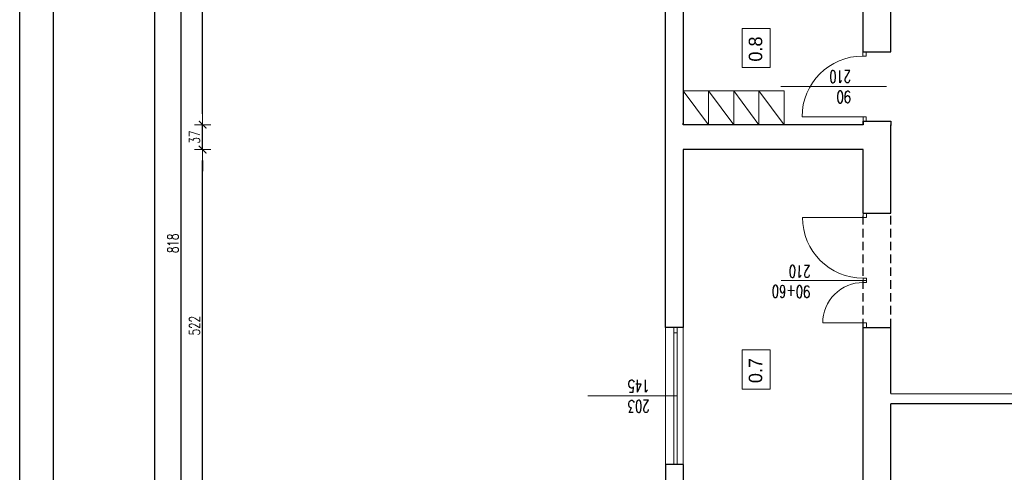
# Model space of a CAD drawing. Header units: millimetres. Extents: x -2948 to 78628, y 64669 to 215420.
# Tile 87 of 256: x 55144 to 56605, y 89950 to 90621. Entities that reach past the tile are written whole.
import ezdxf

# ---------------------------------------------------------------- set-up
doc = ezdxf.new("R2010")
doc.units = ezdxf.units.MM
doc.linetypes.add('HIDDEN', pattern=[9.525, 6.35, -3.175])
for name, color, linetype, lineweight in [('1_OPIS_OKNA', 60, 'Continuous', 13), ('NOWE SCIANY', 3, 'Continuous', 13), ('NOWE WYBURZENIA', 1, 'Continuous', 20), ('OPIS', 2, 'Continuous', 13), ('pomiwszczenia', 95, 'Continuous', 20), ('POMOC', 1, 'Continuous', 13), ('SCIANY', 7, 'Continuous', 30), ('STOLARKA', 3, 'Continuous', 13), ('WYMIAR', 5, 'Continuous', 13), ('ŚCIANY', 7, 'Continuous', 30)]:
    doc.layers.add(name, color=color, linetype=linetype, lineweight=lineweight)
for name, color, linetype in [('FORMATKA', 7, 'Continuous'), ('pomocnicza', 4, 'Continuous'), ('wymiary', 1, 'Continuous')]:
    doc.layers.add(name, color=color, linetype=linetype)
doc.styles.add('style2', font='romans.shx', dxfattribs={"width": 0.7})
doc.dimstyles.new('100', dxfattribs={"dimscale": 80, "dimtxt": 0.2, "dimasz": 0.2, "dimexe": 1.25, "dimexo": 0.625, "dimgap": 0.05, "dimtad": 1, "dimdec": 0, "dimdsep": 46, "dimlunit": 6, "dimtxsty": 'style2', "dimblk1": 'TICK', "dimblk2": 'TICK', "dimsah": 1, "dimcen": 0.2, "dimse1": 1, "dimse2": 1, "dimclrd": 256, "dimclrt": 2, "dimadec": 0, "dimazin": 0, "dimtfac": 1, "dimtdec": 0, "dimtix": 1, "dimtmove": 1, "dimatfit": 0, "dimldrblk": 'DOTSMALL', "dimfxl": 1, "dimtolj": 1, "dimtzin": 0, "dimarcsym": 0})

# ---------------------------------------------------------------- blocks, each defined once
blk = doc.blocks.new('TICK')
at = {"color": 5}
for p, q in [((-1, 0), (1, 0)), ((0, -0.75), (0, 0.75))]:
    blk.add_line(p, q, dxfattribs=at)
at = {"const_width": 0.1}
blk.add_lwpolyline([(-0.354, -0.354), (0.354, 0.354)], dxfattribs=at)
blk = doc.blocks.new('*D1318')
at = {"layer": 'Defpoints', "color": 0, "ltscale": 2, "transparency": 16777216}
for p in [(55383.6, 90698.2), (56037.6, 90698.2), (56037.6, 89880.2)]:
    blk.add_point(p, dxfattribs=at)
at = {"layer": 'WYMIAR', "lineweight": -2, "ltscale": 2, "transparency": 16777216}
blk.add_line((55383.6, 89896.2), (55383.6, 90682.2), dxfattribs=at)
at = {"layer": 'WYMIAR', "lineweight": -2, "ltscale": 2, "transparency": 16777216, "xscale": 16, "yscale": 16, "zscale": 16}
for p, rotation in [((55383.6, 90698.2), 90), ((55383.6, 89880.2), 270)]:
    blk.add_blockref('TICK', p, dxfattribs=dict(at, rotation=rotation))
at = {"layer": 'WYMIAR', "color": 2, "ltscale": 2, "transparency": 16777216, "insert": (55371.6, 90289.2), "char_height": 16, "attachment_point": 5, "rotation": 90, "style": 'style2'}
blk.add_mtext('\\A1;818', dxfattribs=at)
blk = doc.blocks.new('_DotSmall')
at = {"layer": 'OPIS', "color": 0, "const_width": 0.5}
blk.add_lwpolyline([(-0.0625, 0, 1), (0.0625, 0, 1)], format="xyb", close=True, dxfattribs=at)
blk = doc.blocks.new('*D1202')
at = {"layer": 'Defpoints', "color": 0, "ltscale": 2, "transparency": 16777216}
for p in [(55344.4, 97889.2), (56086.3, 97889.2), (56086.4, 88222.2)]:
    blk.add_point(p, dxfattribs=at)
at = {"layer": 'WYMIAR', "lineweight": -2, "ltscale": 2, "transparency": 16777216}
blk.add_line((55344.4, 88238.2), (55344.4, 97873.2), dxfattribs=at)
at = {"layer": 'WYMIAR', "lineweight": -2, "ltscale": 2, "transparency": 16777216, "xscale": 16, "yscale": 16, "zscale": 16}
for p, rotation in [((55344.4, 97889.2), 90.00020786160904), ((55344.4, 88222.2), 270.0002078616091)]:
    blk.add_blockref('TICK', p, dxfattribs=dict(at, rotation=rotation))
at = {"layer": 'WYMIAR', "color": 2, "ltscale": 2, "transparency": 16777216, "insert": (55331.9, 93055.7), "char_height": 16, "attachment_point": 5, "rotation": 90.0002, "style": 'style2'}
blk.add_mtext('\\A1;9\xa0667', dxfattribs=at)
blk = doc.blocks.new('*D1215')
at = {"layer": 'Defpoints', "color": 0, "ltscale": 2, "transparency": 16777216}
for p in [(55415.5, 90428.2), (56138.7, 90428.2), (56138.7, 89906.2)]:
    blk.add_point(p, dxfattribs=at)
at = {"layer": 'WYMIAR', "lineweight": -2, "ltscale": 2, "transparency": 16777216}
blk.add_line((55415.5, 89922.2), (55415.5, 90412.2), dxfattribs=at)
at = {"layer": 'WYMIAR', "lineweight": -2, "ltscale": 2, "transparency": 16777216, "xscale": 16, "yscale": 16, "zscale": 16}
for p, rotation in [((55415.5, 90428.2), 90), ((55415.5, 89906.2), 270)]:
    blk.add_blockref('TICK', p, dxfattribs=dict(at, rotation=rotation))
at = {"layer": 'WYMIAR', "color": 2, "ltscale": 2, "transparency": 16777216, "insert": (55403.5, 90167.2), "char_height": 16, "attachment_point": 5, "rotation": 90, "style": 'style2'}
blk.add_mtext('\\A1;522', dxfattribs=at)
blk = doc.blocks.new('*D1216')
at = {"layer": 'Defpoints', "color": 0, "ltscale": 2, "transparency": 16777216}
for p in [(55415.5, 90465.2), (56138.7, 90465.2), (56138.7, 90428.2)]:
    blk.add_point(p, dxfattribs=at)
at = {"layer": 'WYMIAR', "lineweight": -2, "ltscale": 2, "transparency": 16777216}
for p, q in [((55415.5, 90481.2), (55415.5, 90497.2)), ((55415.5, 90428.2), (55415.5, 90465.2)), ((55415.5, 90412.2), (55415.5, 90396.2))]:
    blk.add_line(p, q, dxfattribs=at)
at = {"layer": 'WYMIAR', "lineweight": -2, "ltscale": 2, "transparency": 16777216, "xscale": 16, "yscale": 16, "zscale": 16}
for p, rotation in [((55415.5, 90465.2), 270), ((55415.5, 90428.2), 90)]:
    blk.add_blockref('TICK', p, dxfattribs=dict(at, rotation=rotation))
at = {"layer": 'WYMIAR', "color": 2, "ltscale": 2, "transparency": 16777216, "insert": (55403.5, 90446.7), "char_height": 16, "attachment_point": 5, "rotation": 90, "style": 'style2'}
blk.add_mtext('\\A1;37', dxfattribs=at)
blk = doc.blocks.new('*D1217')
at = {"layer": 'Defpoints', "color": 0, "ltscale": 2, "transparency": 16777216}
for p in [(55415.5, 90906.2), (56128.3, 90906.2), (56138.7, 90465.2)]:
    blk.add_point(p, dxfattribs=at)
at = {"layer": 'WYMIAR', "lineweight": -2, "ltscale": 2, "transparency": 16777216}
blk.add_line((55415.5, 90481.2), (55415.5, 90890.2), dxfattribs=at)
at = {"layer": 'WYMIAR', "lineweight": -2, "ltscale": 2, "transparency": 16777216, "xscale": 16, "yscale": 16, "zscale": 16}
for p, rotation in [((55415.5, 90906.2), 90), ((55415.5, 90465.2), 270)]:
    blk.add_blockref('TICK', p, dxfattribs=dict(at, rotation=rotation))
at = {"layer": 'WYMIAR', "color": 2, "ltscale": 2, "transparency": 16777216, "insert": (55403.5, 90685.7), "char_height": 16, "attachment_point": 5, "rotation": 90, "style": 'style2'}
blk.add_mtext('\\A1;441', dxfattribs=at)

msp = doc.modelspace()

# ---------------------------------------------------------------- linework, layer by layer
at = {"layer": '1_OPIS_OKNA'}
msp.add_line((56119.3, 90063), (55986.8, 90063), dxfattribs=at)
at = {"layer": 'FORMATKA', "ltscale": 2}
for points in [[(58114.1, 99330.8), (58114.1, 87830.8), (55144.1, 87830.8), (55144.1, 99330.8)], [(55194.1, 87880.8), (55194.1, 99275.9), (58064.1, 99275.9), (58064.1, 87880.8)]]:
    msp.add_lwpolyline(points, close=True, dxfattribs=at)
at = {"layer": 'NOWE SCIANY'}
for p, q in [((56394.7, 90566.9), (56394.7, 90573.4)), ((56399.7, 90566.9), (56399.7, 90573.4)), ((56394.7, 90566.9), (56399.7, 90566.9)), ((56273.1, 90521.9), (56429.7, 90521.9)), ((56394.7, 90476.9), (56399.7, 90476.9)), ((56395.3, 90470.4), (56395.3, 90476.9)), ((56399.7, 90470.2), (56399.7, 90476.9)), ((56395.3, 90327.7), (56400.3, 90327.7)), ((56395.3, 90327.7), (56400.3, 90327.7)), ((56400.3, 90334.2), (56400.3, 90327.7)), ((56400.3, 90334.2), (56400.3, 90327.7)), ((56128.3, 90321.9), (56128.3, 90315.4)), ((56395.3, 90237.7), (56400.3, 90237.7)), ((56395.3, 90237.7), (56395.3, 90231.2)), ((56400.3, 90237.7), (56400.3, 90231.2)), ((56400.3, 90231.2), (56400.3, 90237.7)), ((56273.8, 90234.1), (56400.3, 90234.1)), ((56395.3, 90231.2), (56400.3, 90231.2)), ((56395.3, 90171.2), (56395.3, 90165.2)), ((56395.3, 90171.2), (56395.3, 90164.7)), ((56395.3, 90171.2), (56400.3, 90171.2)), ((56400.3, 90171.2), (56400.3, 90165.2)), ((56400.3, 90171.2), (56400.3, 90165.2)), ((56400.3, 90165.2), (56400.3, 90171.2)), ((56400.3, 90164.7), (56400.3, 90171.2))]:
    msp.add_line(p, q, dxfattribs=at)
at = {"layer": 'NOWE SCIANY', "ltscale": 2}
for p, q in [((56394.7, 90476.9), (56304.7, 90476.9)), ((56395.3, 90327.7), (56305.3, 90327.7)), ((56395.3, 90171.2), (56335.3, 90171.2))]:
    msp.add_line(p, q, dxfattribs=at)
at = {"layer": 'NOWE SCIANY'}
for points in [[(56394.7, 90573.4), (56435.7, 90573.4)], [(56395.3, 90470.2), (56436.3, 90470.2)], [(56399.3, 90237.7), (56395.3, 90237.7), (56400.3, 90237.7)], [(56399.3, 90231.2), (56395.3, 90231.2), (56400.3, 90231.2)], [(56395.3, 90164.7), (56436.3, 90164.7)], [(56436.3, 90051.2), (57304.3, 90051.2)]]:
    msp.add_lwpolyline(points, dxfattribs=at)
at = {"layer": 'NOWE SCIANY', "ltscale": 2}
msp.add_lwpolyline([(56436.3, 90470.2), (56436.3, 90465.2)], dxfattribs=at)
for centre, radius, start, end in [((56394.7, 90476.9), 90, 90, 180), ((56395.3, 90327.7), 90, 180, 270), ((56395.3, 90171.2), 60, 89.981, 180.019)]:
    msp.add_arc(centre, radius, start, end, dxfattribs=at)
at = {"layer": 'NOWE WYBURZENIA', "linetype": 'HIDDEN', "ltscale": 2}
msp.add_line((56395.3, 90334.2), (56395.3, 90327.7), dxfattribs=at)
at = {"layer": 'pomiwszczenia'}
for points in [[(56215.8, 90550.1), (56215.8, 90608), (56257.5, 90608), (56257.5, 90550.1)], [(56215.8, 90073.3), (56215.8, 90131.2), (56257.5, 90131.2), (56257.5, 90073.3)]]:
    msp.add_lwpolyline(points, close=True, dxfattribs=at)
at = {"layer": 'POMOC'}
for p, q in [((56102.3, 89961.5), (56102.3, 90164.5)), ((56128.3, 89961.5), (56128.3, 90164.5))]:
    msp.add_line(p, q, dxfattribs=at)
at = {"layer": 'pomocnicza', "linetype": 'HIDDEN', "ltscale": 2}
for p, q in [((56395.3, 90164.7), (56395.3, 90334.2)), ((56436.3, 90164.7), (56436.3, 90334.2))]:
    msp.add_line(p, q, dxfattribs=at)
at = {"layer": 'SCIANY', "ltscale": 2}
msp.add_lwpolyline([(56395.3, 90334.2), (56436.3, 90334.2)], dxfattribs=at)
at = {"layer": 'STOLARKA'}
for p, q in [((56114.3, 89961.5), (56114.3, 90164.5)), ((56119.3, 89961.5), (56119.3, 90164.5)), ((56114.3, 90156.5), (56119.3, 90156.5))]:
    msp.add_line(p, q, dxfattribs=at)
at = {"layer": 'wymiary', "lineweight": 5}
for p, q in [((56128.3, 90515.2), (56165.8, 90465.2)), ((56165.8, 90515.2), (56203.3, 90465.2)), ((56203.3, 90515.2), (56240.8, 90465.2)), ((56240.8, 90515.2), (56278.3, 90465.2))]:
    msp.add_line(p, q, dxfattribs=at)
for points in [[(56165.8, 90515.2), (56128.3, 90515.2), (56128.3, 90465.2), (56165.8, 90465.2)], [(56203.3, 90515.2), (56165.8, 90515.2), (56165.8, 90465.2), (56203.3, 90465.2)], [(56240.8, 90515.2), (56203.3, 90515.2), (56203.3, 90465.2), (56240.8, 90465.2)], [(56278.3, 90515.2), (56240.8, 90515.2), (56240.8, 90465.2), (56278.3, 90465.2)], [(56278.3, 90515.2), (56240.8, 90515.2), (56240.8, 90465.2), (56278.3, 90465.2)]]:
    msp.add_lwpolyline(points, close=True, dxfattribs=at)
at = {"layer": 'ŚCIANY', "ltscale": 2}
for p, q in [((56395.3, 90573.4), (56395.3, 90817.2)), ((56436.3, 90573.4), (56436.3, 90817.2)), ((56395.3, 90573.4), (56436.3, 90573.4)), ((56128.3, 90465.2), (56128.3, 90467.2)), ((56395.3, 90465.2), (56128.3, 90465.2)), ((56436.3, 90334.2), (56436.3, 90465.2)), ((56395.3, 90428.2), (56128.3, 90428.2)), ((56395.3, 90334.2), (56395.3, 90428.2)), ((56128.3, 90164.5), (56102.3, 90164.5)), ((56128.3, 90164.5), (56128.3, 90164.5)), ((56395.3, 89906.2), (56395.3, 90164.7)), ((56436.3, 90066.7), (56436.3, 90164.7)), ((56436.3, 89787.2), (56436.3, 90051.2)), ((56128.3, 89961.5), (56102.3, 89961.5))]:
    msp.add_line(p, q, dxfattribs=at)
for points in [[(56102.3, 90164.5), (56102.3, 90670.2)], [(56128.3, 90670.2), (56128.3, 90465.2)], [(56395.3, 90470.2), (56395.3, 90465.2), (56395.3, 90470.4), (56436.3, 90470.2), (56436.3, 90464)], [(56128.3, 90428.2), (56128.3, 90164.5)], [(56395.3, 90164.7), (56436.3, 90164.7)], [(56436.3, 90066.7), (57304.3, 90065.7)], [(57304.3, 90051.2), (56436.3, 90051.2)], [(56102.3, 89961.5), (56102.3, 89880.2)], [(56128.3, 89961.5), (56128.3, 89906.2)]]:
    msp.add_lwpolyline(points, dxfattribs=at)

# ---------------------------------------------------------------- texts
at = {"layer": '1_OPIS_OKNA', "ltscale": 0.2, "insert": (56078.6, 90038.7), "char_height": 18, "width": 280.137, "attachment_point": 1, "rotation": 179.9915, "style": 'style2'}
msp.add_mtext('203\\P145', dxfattribs=at)
at = {"layer": 'NOWE SCIANY', "linetype": 'Continuous', "ltscale": 0.2, "char_height": 18, "width": 280.137, "style": 'style2'}
for s, insert, attachment_point, rotation in [('90\\P210', (56377.4, 90545.3), 7, 180.0085), ('90+60\\P210', (56316.9, 90208.4), 1, 179.248)]:
    msp.add_mtext(s, dxfattribs=dict(at, insert=insert, attachment_point=attachment_point, rotation=rotation))
at = {"layer": 'pomiwszczenia', "char_height": 20, "attachment_point": 5, "rotation": 90}
for s, width, insert in [('0.8', 0.766, (56235.7, 90577.3)), ('0.7', 30, (56235.7, 90100.6))]:
    msp.add_mtext_dynamic_manual_height_columns(s, width=width, gutter_width=4.5, heights=[0], dxfattribs=dict(at, insert=insert))

# ---------------------------------------------------------------- dimensions: what is measured, and where the dimension line sits
at = {"layer": 'WYMIAR', "ltscale": 2}
dim = msp.add_linear_dim(base=(55344.4, 97889.2), p1=(56086.4, 88222.2), p2=(56086.3, 97889.2), angle=90.0002, dimstyle='100', dxfattribs=at)
dim.commit()
dim.dimension.update_dxf_attribs({"geometry": '*D1202', "text_midpoint": (55343.9, 93055.7), "dimtype": 161})
for base, p1, p2, picture, middle in [((55415.5, 90906.2), (56138.7, 90465.2), (56128.3, 90906.2), '*D1217', (55403.5, 90685.7)), ((55415.5, 90465.2), (56138.7, 90428.2), (56138.7, 90465.2), '*D1216', (55403.5, 90446.7)), ((55415.5, 90428.2), (56138.7, 89906.2), (56138.7, 90428.2), '*D1215', (55403.5, 90167.2))]:
    dim = msp.add_linear_dim(base=base, p1=p1, p2=p2, angle=90, dimstyle='100', dxfattribs=at)
    dim.commit()
    dim.dimension.update_dxf_attribs({"geometry": picture, "text_midpoint": middle})
dim = msp.add_aligned_dim(p1=(56037.6, 89880.2), p2=(56037.6, 90698.2), distance=654, dimstyle='100', dxfattribs=at)
dim.commit()
dim.dimension.update_dxf_attribs({"geometry": '*D1318', "text_midpoint": (55371.6, 90289.2)})

doc.saveas('drawing.dxf')
